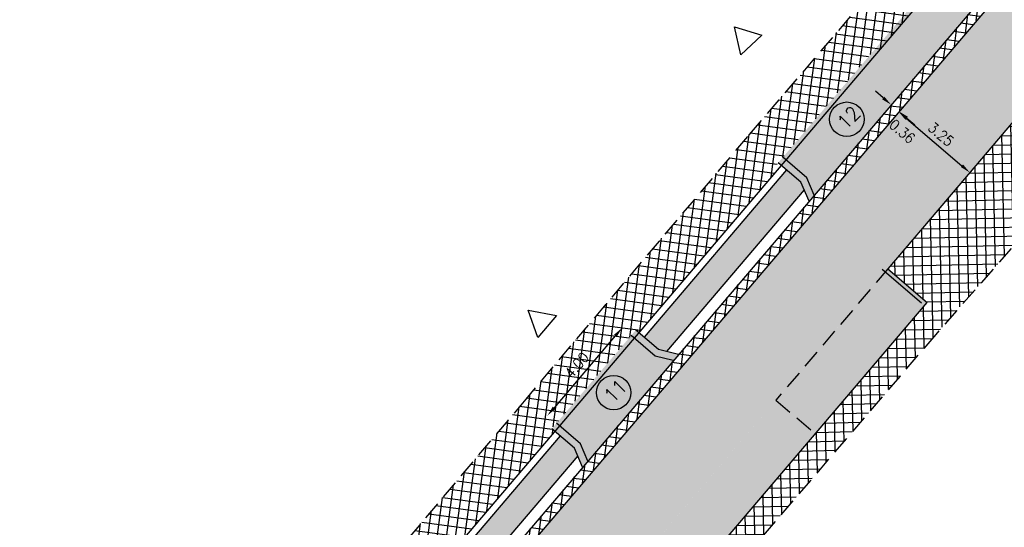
# Model space of a CAD drawing. Header units: metres. Extents: x 183890 to 185675, y 327401 to 328446.
# Tile 34 of 69: x 184134 to 184169, y 327857 to 327875. Entities that reach past the tile are written whole.
import ezdxf

# ---------------------------------------------------------------- set-up
doc = ezdxf.new("R2010")
doc.units = ezdxf.units.M
doc.header["$LTSCALE"] = 0.2
doc.header["$PDMODE"] = 35
doc.header["$PDSIZE"] = 0.2
doc.linetypes.add('HIDDEN', pattern=[9.525, 6.35, -3.175])
doc.linetypes.add('HIDDEN2', pattern=[4.7625, 3.175, -1.5875])
for name, color, linetype in [('O_RIO_L_KOKER', 7, 'Continuous'), ('O_WEGEN_A_PVAK', 253, 'Continuous'), ('O_WEGEN_A_RIJWEG_GEB KL', 253, 'Continuous'), ('O_WEGEN_A_TROTTOIR', 252, 'Continuous'), ('O_WEGEN_brug', 254, 'Continuous'), ('O_WEGEN_L_2STREK', 3, 'Continuous'), ('O_WEGEN_L_OB 60x200', 2, 'HIDDEN'), ('O_WEGEN_L_P-VAK', 6, 'HIDDEN2'), ('O_WEGEN_T_BOOGSTRALEN', 7, 'Continuous'), ('O_WEGEN_T_MAATVOERING', 1, 'Continuous'), ('VOP-A', 7, 'Continuous'), ('Z_ZZZ_L_AAND_INRITTEN', 2, 'Continuous')]:
    doc.layers.add(name, color=color, linetype=linetype)
doc.styles.add('ROMANS', font='romans.shx', dxfattribs={"width": 0.9})
doc.styles.add('ROMANS1_200_25', font='romans.shx', dxfattribs={"width": 0.9, "height": 0.5})
doc.dimstyles.new('1_200', dxfattribs={"dimscale": 0.2, "dimtxt": 1.8, "dimasz": 1.8, "dimexe": 1.8, "dimexo": 0.625, "dimgap": 0.9, "dimtad": 1, "dimlfac": -1, "dimzin": 0, "dimdsep": 46, "dimtxsty": 'ROMANS', "dimcen": 0.9, "dimse1": 1, "dimse2": 1, "dimadec": 0, "dimazin": 0, "dimtfac": 1, "dimtix": 1, "dimtofl": 0, "dimtmove": 2, "dimatfit": 3, "dimfxl": 1, "dimtolj": 1, "dimtzin": 0, "dimarcsym": 0})

# ---------------------------------------------------------------- blocks, each defined once
blk = doc.blocks.new('*D21')
at = {"layer": 'Defpoints', "color": 0, "transparency": 16777216}
for p in [(184171.228, 327873.622), (184165.036, 327871.366), (184167.509, 327869.258)]:
    blk.add_point(p, dxfattribs=at)
at = {"layer": 'O_WEGEN_T_MAATVOERING', "color": 0, "lineweight": -2, "transparency": 16777216}
blk.add_line((184165.31, 327871.133), (184167.235, 327869.492), dxfattribs=at)
at = {"layer": 'O_WEGEN_T_MAATVOERING', "color": 0, "transparency": 16777216}
for points in [[(184165.349, 327871.178), (184165.271, 327871.087), (184165.036, 327871.366)], [(184167.274, 327869.537), (184167.197, 327869.446), (184167.509, 327869.258)]]:
    blk.add_solid(points, dxfattribs=at)
at = {"layer": 'O_WEGEN_T_MAATVOERING', "color": 0, "transparency": 16777216, "insert": (184166.506, 327870.586), "char_height": 0.36, "attachment_point": 5, "rotation": 319.5601, "style": 'ROMANS'}
blk.add_mtext('\\A1;3.25', dxfattribs=at)
blk = doc.blocks.new('*D28')
at = {"layer": 'Defpoints', "color": 0, "transparency": 16777216}
for p in [(184164.773, 327871.612), (184165.047, 327871.379), (184165.047, 327871.379)]:
    blk.add_point(p, dxfattribs=at)
at = {"layer": 'O_WEGEN_T_MAATVOERING', "color": 0, "lineweight": -2, "transparency": 16777216}
for p, q in [((184164.499, 327871.846), (184164.225, 327872.079)), ((184165.321, 327871.145), (184165.595, 327870.912))]:
    blk.add_line(p, q, dxfattribs=at)
at = {"layer": 'O_WEGEN_T_MAATVOERING', "color": 0, "transparency": 16777216}
for points in [[(184164.538, 327871.892), (184164.46, 327871.8), (184164.773, 327871.612)], [(184165.36, 327871.191), (184165.282, 327871.1), (184165.047, 327871.379)]]:
    blk.add_solid(points, dxfattribs=at)
at = {"layer": 'O_WEGEN_T_MAATVOERING', "color": 0, "transparency": 16777216, "insert": (184165.158, 327870.686), "char_height": 0.36, "attachment_point": 5, "rotation": 319.5601, "style": 'ROMANS'}
blk.add_mtext('\\A1;0.36', dxfattribs=at)
blk = doc.blocks.new('*D182')
at = {"layer": 'Defpoints', "color": 0, "transparency": 16777216}
for p in [(184155.728, 327863.59), (184152.819, 327860.811), (184153.132, 327860.544)]:
    blk.add_point(p, dxfattribs=at)
at = {"layer": 'O_WEGEN_T_MAATVOERING', "color": 0, "lineweight": -2, "transparency": 16777216}
blk.add_line((184155.181, 327863.583), (184153.052, 327861.085), dxfattribs=at)
at = {"layer": 'O_WEGEN_T_MAATVOERING', "color": 0, "transparency": 16777216}
for points in [[(184155.136, 327863.622), (184155.227, 327863.544), (184155.415, 327863.857)], [(184153.007, 327861.124), (184153.098, 327861.046), (184152.819, 327860.811)]]:
    blk.add_solid(points, dxfattribs=at)
at = {"layer": 'O_WEGEN_T_MAATVOERING', "color": 0, "transparency": 16777216, "insert": (184153.843, 327862.568), "char_height": 0.36, "attachment_point": 5, "rotation": 49.5601, "style": 'ROMANS'}
blk.add_mtext('\\A1;4.00', dxfattribs=at)

msp = doc.modelspace()

# ---------------------------------------------------------------- hatches: boundary and pattern name
at = {"layer": 'O_RIO_L_KOKER'}
h = msp.add_hatch(color=143, dxfattribs=at)
h.dxf.hatch_style = 1
h.paths.add_polyline_path([(184161.751, 327868.652), (184161.637, 327868.92), (184161.135, 327869.348), (184156.18, 327863.534), (184156.682, 327863.106), (184156.964, 327863.036)])
h = msp.add_hatch(color=143, dxfattribs=at)
h.dxf.hatch_style = 1
h.paths.add_polyline_path([(184144.772, 327850.149), (184145.274, 327849.721), (184145.557, 327849.651), (184153.877, 327859.413), (184153.763, 327859.681), (184153.261, 327860.109)])
at = {"layer": 'O_WEGEN_A_PVAK'}
msp.add_hatch(color=256, dxfattribs=at).paths.add_polyline_path([(184164.66, 327865.915), (184160.569, 327861.115), (184159.401, 327859.744), (184148.894, 327847.415), (184150.264, 327846.248), (184154.155, 327850.814), (184160.322, 327858.05), (184166.03, 327864.747)])
at = {"layer": 'O_WEGEN_A_RIJWEG_GEB KL'}
h = msp.add_hatch(color=256, dxfattribs=at)
edge = h.paths.add_edge_path()
edge.add_arc((184069.395, 327755.236), 2.5, 0, 360)
edge = h.paths.add_edge_path()
edge.add_arc((184141.334, 327838.439), 2.5, 0, 360)
edge = h.paths.add_edge_path()
edge.add_line((184071.543, 327749.803), (184075.32, 327753.21))
edge.add_line((184075.32, 327753.21), (184074.101, 327754.593))
edge.add_arc((184077.852, 327757.9), 5.001, 139.4348, 221.4024, ccw=False)
edge.add_line((184074.053, 327761.153), (184081.355, 327769.474))
edge.add_line((184081.355, 327769.474), (184089.842, 327779.145))
edge.add_line((184089.842, 327779.145), (184117.551, 327810.721))
edge.add_line((184117.551, 327810.721), (184122.328, 327816.245))
edge.add_line((184122.328, 327816.245), (184136.397, 327832.752))
edge.add_arc((184140.202, 327829.509), 5, 44.2862, 139.5601, ccw=False)
edge.add_line((184143.782, 327833), (184147.349, 327836.39))
edge.add_line((184147.349, 327836.39), (184146.309, 327837.484))
edge.add_arc((184149.934, 327840.928), 5, 139.5601, 223.5378, ccw=False)
edge.add_line((184146.128, 327844.171), (184188.402, 327893.773))
edge.add_line((184188.402, 327893.773), (184186.047, 327896.019))
edge.add_line((184186.047, 327896.019), (184139.751, 327841.699))
edge.add_line((184139.751, 327841.699), (184115.108, 327812.865))
edge.add_line((184115.108, 327812.865), (184065.271, 327756.073))
edge.add_line((184065.271, 327756.073), (184037.164, 327724.555))
edge.add_line((184037.164, 327724.555), (184039.614, 327722.413))
edge.add_line((184039.614, 327722.413), (184040.183, 327723.052))
edge.add_line((184040.183, 327723.052), (184064.058, 327749.828))
edge.add_arc((184067.79, 327746.501), 5, 41.3421, 138.2793, ccw=False)
at = {"layer": 'O_WEGEN_A_TROTTOIR'}
h = msp.add_hatch(dxfattribs=at)
h.set_pattern_fill('ANSI37', color=256, scale=0.1, style=0)
h.set_pattern_definition([(82.34754, (184037.04, 327702.93264), (-0.31467236, 0.0422795), []), (172.34754, (184037.04, 327702.93264), (-0.0422795, -0.31467236), [])])
edge = h.paths.add_edge_path()
edge.add_line((184170.924, 327916.789), (184168.162, 327914.068))
edge.add_line((184168.162, 327914.068), (184184.454, 327898.671))
edge.add_line((184184.454, 327898.671), (184178.245, 327892.018))
edge.add_line((184178.245, 327892.018), (184159.774, 327870.508))
edge.add_line((184159.774, 327870.508), (184152.066, 327861.389))
edge.add_line((184152.066, 327861.389), (184143.137, 327850.82))
edge.add_line((184143.137, 327850.82), (184133.161, 327839.094))
edge.add_line((184133.161, 327839.094), (184128.053, 327832.995))
edge.add_line((184128.053, 327832.995), (184120.988, 327824.56))
edge.add_line((184120.988, 327824.56), (184113.527, 327816.631))
edge.add_line((184113.527, 327816.631), (184112.276, 327815.34))
edge.add_line((184112.276, 327815.34), (184109.326, 327812.041))
edge.add_line((184109.326, 327812.041), (184106.376, 327808.742))
edge.add_line((184106.376, 327808.742), (184101.891, 327803.637))
edge.add_line((184101.891, 327803.637), (184098.017, 327799.213))
edge.add_line((184098.017, 327799.213), (184094.485, 327795.152))
edge.add_line((184094.485, 327795.152), (184089.864, 327789.84))
edge.add_line((184089.864, 327789.84), (184080.507, 327778.997))
edge.add_line((184080.507, 327778.997), (184072.107, 327769.269))
edge.add_line((184072.107, 327769.269), (184069.467, 327766.038))
edge.add_line((184069.467, 327766.038), (184065.885, 327762.22))
edge.add_line((184065.885, 327762.22), (184062.772, 327758.415))
edge.add_line((184062.772, 327758.415), (184057.054, 327752.018))
edge.add_line((184057.054, 327752.018), (184050.046, 327744.11))
edge.add_line((184050.046, 327744.11), (184035.761, 327727.99))
edge.add_line((184035.761, 327727.99), (184036.834, 327727.033))
edge.add_line((184036.834, 327727.033), (184058.029, 327750.82))
edge.add_line((184058.029, 327750.82), (184057.932, 327750.907))
edge.add_line((184057.932, 327750.907), (184061.66, 327755.088))
edge.add_line((184061.66, 327755.088), (184061.757, 327755.001))
edge.add_line((184061.757, 327755.001), (184064.659, 327758.271))
edge.add_line((184064.659, 327758.271), (184064.561, 327758.357))
edge.add_line((184064.561, 327758.357), (184067.53, 327761.739))
edge.add_line((184067.53, 327761.739), (184067.627, 327761.654))
edge.add_line((184067.627, 327761.654), (184078.206, 327773.709))
edge.add_line((184078.206, 327773.709), (184078.361, 327773.885))
edge.add_line((184078.361, 327773.885), (184078.263, 327773.97))
edge.add_line((184078.263, 327773.97), (184081.891, 327778.104))
edge.add_line((184081.891, 327778.104), (184081.988, 327778.019))
edge.add_line((184081.988, 327778.019), (184084.84, 327781.269))
edge.add_line((184084.84, 327781.269), (184084.743, 327781.355))
edge.add_line((184084.743, 327781.355), (184088.37, 327785.489))
edge.add_line((184088.37, 327785.489), (184088.468, 327785.403))
edge.add_line((184088.468, 327785.403), (184089.318, 327786.372))
edge.add_line((184089.318, 327786.372), (184095.901, 327793.873))
edge.add_line((184095.901, 327793.873), (184100.978, 327799.659))
edge.add_line((184100.978, 327799.659), (184100.881, 327799.745))
edge.add_line((184100.881, 327799.745), (184105.564, 327805.081))
edge.add_line((184105.564, 327805.081), (184105.661, 327804.995))
edge.add_line((184105.661, 327804.995), (184112.262, 327812.517))
edge.add_arc((184105.116, 327818.961), 9.623, 317.9575, 319.5061)
edge.add_arc((184109.212, 327809.14), 4.81, 47.9575, 49.5061)
edge.add_arc((184002.516, 327911.605), 147.727, 318.02167, 319.57028)
edge.add_arc((184118.172, 327819.388), 4.81, 228.1998, 229.7484)
edge.add_arc((183832.849, 328064.273), 376.066, 318.62851, 320.20152)
edge.add_line((184121.781, 327823.558), (184121.682, 327823.642))
edge.add_line((184121.682, 327823.642), (184124.414, 327826.848))
edge.add_line((184124.414, 327826.848), (184124.513, 327826.764))
edge.add_line((184124.513, 327826.764), (184132.996, 327836.717))
edge.add_line((184132.996, 327836.717), (184132.897, 327836.801))
edge.add_line((184132.897, 327836.801), (184136.464, 327840.987))
edge.add_line((184136.464, 327840.987), (184136.563, 327840.903))
edge.add_line((184136.563, 327840.903), (184141.661, 327846.885))
edge.add_line((184141.661, 327846.885), (184141.563, 327846.969))
edge.add_line((184141.563, 327846.969), (184144.288, 327850.167))
edge.add_line((184144.288, 327850.167), (184144.387, 327850.083))
edge.add_line((184144.387, 327850.083), (184153.07, 327860.271))
edge.add_line((184153.07, 327860.271), (184152.971, 327860.355))
edge.add_line((184152.971, 327860.355), (184155.89, 327863.78))
edge.add_line((184155.89, 327863.78), (184155.989, 327863.696))
edge.add_line((184155.989, 327863.696), (184160.786, 327869.324))
edge.add_line((184160.786, 327869.324), (184160.687, 327869.408))
edge.add_line((184160.687, 327869.408), (184164.23, 327873.566))
edge.add_line((184164.23, 327873.566), (184164.329, 327873.482))
edge.add_line((184164.329, 327873.482), (184168.616, 327878.512))
edge.add_line((184168.616, 327878.512), (184168.517, 327878.596))
edge.add_line((184168.517, 327878.596), (184170.139, 327880.499))
edge.add_line((184170.139, 327880.499), (184170.238, 327880.415))
edge.add_line((184170.238, 327880.415), (184184.826, 327897.532))
edge.add_line((184184.826, 327897.532), (184186.006, 327896.526))
edge.add_line((184186.006, 327896.526), (184174.704, 327883.265))
edge.add_line((184174.704, 327883.265), (184164.715, 327871.544))
edge.add_line((184164.715, 327871.544), (184157.281, 327862.822))
edge.add_line((184157.281, 327862.822), (184152.791, 327857.554))
edge.add_line((184152.791, 327857.554), (184143.001, 327846.067))
edge.add_line((184143.001, 327846.067), (184132.345, 327833.563))
edge.add_line((184132.345, 327833.563), (184123.001, 327822.6))
edge.add_line((184123.001, 327822.6), (184116.052, 327814.492))
edge.add_line((184116.052, 327814.492), (184110.707, 327808.396))
edge.add_line((184110.707, 327808.396), (184097.066, 327792.85))
edge.add_line((184097.066, 327792.85), (184068.627, 327760.443))
edge.add_line((184068.627, 327760.443), (184065.613, 327757.008))
edge.add_line((184065.613, 327757.008), (184063.127, 327754.209))
edge.add_line((184063.127, 327754.209), (184062.277, 327753.256))
edge.add_line((184062.277, 327753.256), (184055.091, 327745.196))
edge.add_line((184055.091, 327745.196), (184054.464, 327745.366))
edge.add_line((184054.464, 327745.366), (184053.741, 327746.011))
edge.add_line((184053.741, 327746.011), (184035.879, 327725.963))
edge.add_line((184035.879, 327725.963), (184037.294, 327724.701))
edge.add_line((184037.294, 327724.701), (184037.757, 327725.214))
edge.add_line((184037.757, 327725.214), (184036.414, 327726.412))
edge.add_line((184036.414, 327726.412), (184044.4, 327735.369))
edge.add_line((184044.4, 327735.369), (184045.743, 327734.171))
edge.add_line((184045.743, 327734.171), (184051.284, 327740.386))
edge.add_line((184051.284, 327740.386), (184059.934, 327750.087))
edge.add_line((184059.934, 327750.087), (184083.253, 327776.564))
edge.add_line((184083.253, 327776.564), (184097.631, 327792.948))
edge.add_line((184097.631, 327792.948), (184127.43, 327827.282))
edge.add_line((184127.43, 327827.282), (184139.751, 327841.699))
edge.add_line((184139.751, 327841.699), (184153.059, 327857.313))
edge.add_line((184153.059, 327857.313), (184171.263, 327878.673))
edge.add_line((184171.263, 327878.673), (184186.047, 327896.019))
edge.add_arc((184182.441, 327899.509), 5.018, 315.9407, 407.2412)
edge.add_line((184185.848, 327903.193), (184184.492, 327901.723))
edge.add_line((184184.492, 327901.723), (184175.628, 327909.812))
edge.add_line((184175.628, 327909.812), (184176.984, 327911.282))
edge.add_line((184176.984, 327911.282), (184170.924, 327916.789))
h = msp.add_hatch(dxfattribs=at)
h.set_pattern_fill('ANSI37', color=256, scale=0.1, style=0)
h.set_pattern_definition([(91.2516, (184175.12587, 327907.19572), (-0.3174243, -0.006935), []), (181.2516, (184175.12587, 327907.19572), (0.006935, -0.3174243), [])])
edge = h.paths.add_edge_path()
edge.add_line((184196.895, 327892.657), (184194.572, 327890.082))
edge.add_line((184194.572, 327890.082), (184191.83, 327892.373))
edge.add_line((184191.83, 327892.373), (184180.76, 327882.153))
edge.add_line((184180.76, 327882.153), (184175.66, 327876.56))
edge.add_line((184175.66, 327876.56), (184176.977, 327875.116))
edge.add_line((184176.977, 327875.116), (184177.012, 327875.081))
edge.add_line((184177.012, 327875.081), (184169.576, 327867.331))
edge.add_line((184169.576, 327867.331), (184166.324, 327863.629))
edge.add_line((184166.324, 327863.629), (184157.874, 327853.804))
edge.add_line((184157.874, 327853.804), (184147.92, 327842.234))
edge.add_line((184147.92, 327842.234), (184147.031, 327840.516))
edge.add_line((184147.031, 327840.516), (184146.98, 327839.701))
edge.add_line((184146.98, 327839.701), (184147.278, 327838.895))
edge.add_line((184147.278, 327838.895), (184147.94, 327837.632))
edge.add_line((184147.94, 327837.632), (184147.993, 327837.66))
edge.add_line((184147.993, 327837.66), (184151.868, 327834.104))
edge.add_line((184151.868, 327834.104), (184152.03, 327834.281))
edge.add_line((184152.03, 327834.281), (184157.058, 327829.667))
edge.add_line((184157.058, 327829.667), (184156.459, 327829.468))
edge.add_line((184156.459, 327829.468), (184155.322, 327828.023))
edge.add_line((184155.322, 327828.023), (184157.294, 327820.229))
edge.add_line((184157.294, 327820.229), (184157.861, 327817.989))
edge.add_line((184157.861, 327817.989), (184157.09, 327817.787))
edge.add_arc((184106.974, 327804.297), 51.9, 15.0656, 21.7999)
edge.add_line((184155.162, 327823.571), (184153.227, 327828.408))
edge.add_arc((184134.472, 327820.906), 20.2, 21.7999, 29.2936)
edge.add_arc((184134.472, 327820.906), 20.2, 29.2936, 35.371)
edge.add_line((184150.943, 327832.6), (184150.303, 327833.484))
edge.add_line((184150.303, 327833.484), (184148.879, 327835.07))
edge.add_line((184148.879, 327835.07), (184147.197, 327836.84))
edge.add_line((184147.197, 327836.84), (184147.066, 327836.687))
edge.add_line((184147.066, 327836.687), (184146.309, 327837.484))
edge.add_arc((184149.934, 327840.928), 5, 139.5601, 223.5378, ccw=False)
edge.add_line((184146.128, 327844.171), (184148.894, 327847.415))
edge.add_line((184148.894, 327847.415), (184150.264, 327846.248))
edge.add_line((184150.264, 327846.248), (184159.525, 327857.114))
edge.add_line((184159.525, 327857.114), (184166.03, 327864.747))
edge.add_line((184166.03, 327864.747), (184164.66, 327865.915))
edge.add_line((184164.66, 327865.915), (184173.41, 327876.181))
edge.add_line((184173.41, 327876.181), (184177.158, 327880.579))
edge.add_line((184177.158, 327880.579), (184188.402, 327893.773))
edge.add_arc((184192.208, 327890.529), 5, 47.2036, 139.5601, ccw=False)
edge.add_line((184195.605, 327894.198), (184195.465, 327894.055))
edge.add_line((184195.465, 327894.055), (184196.895, 327892.657))
at = {"layer": 'O_WEGEN_brug'}
h = msp.add_hatch(color=256, dxfattribs=at)
h.dxf.hatch_style = 1
h.paths.add_polyline_path([(184161.21, 327870.022), (184160.846, 327869.595), (184161.637, 327868.92), (184161.917, 327868.261), (184168.17, 327875.598), (184167.475, 327875.77), (184166.683, 327876.444)])
h = msp.add_hatch(color=256, dxfattribs=at)
h.dxf.hatch_style = 1
h.paths.add_polyline_path([(184153.335, 327860.782), (184152.971, 327860.355), (184153.763, 327859.681), (184154.042, 327859.022), (184157.377, 327862.934), (184156.682, 327863.106), (184155.89, 327863.78)])

# ---------------------------------------------------------------- linework, layer by layer
at = {"layer": 'O_RIO_L_KOKER'}
for points in [[(184184.826, 327897.532), (184118.401, 327819.592, -0.003614), (184113.673, 327814.125), (184063.841, 327757.339), (184061.757, 327755.001), (184061.66, 327755.088), (184057.932, 327750.907), (184058.029, 327750.82), (184053.741, 327746.011)], [(184186.006, 327896.526), (184119.58, 327818.586, -0.003614), (184114.838, 327813.102), (184065.002, 327756.312), (184055.091, 327745.196)]]:
    msp.add_lwpolyline(points, format="xyb", dxfattribs=at)
for points in [[(184162.098, 327868.474), (184161.844, 327869.072), (184161.008, 327869.785)], [(184161.135, 327869.348), (184156.18, 327863.534)], [(184161.917, 327868.261), (184161.637, 327868.92), (184160.846, 327869.595)], [(184161.751, 327868.652), (184156.964, 327863.036)], [(184157.195, 327862.721), (184156.565, 327862.877), (184155.728, 327863.59)], [(184157.377, 327862.934), (184156.682, 327863.106), (184155.89, 327863.78)], [(184154.224, 327859.235), (184153.97, 327859.833), (184153.134, 327860.546)], [(184153.261, 327860.109), (184144.772, 327850.149)], [(184154.042, 327859.022), (184153.763, 327859.681), (184152.971, 327860.355)], [(184153.877, 327859.413), (184145.557, 327849.651)]]:
    msp.add_lwpolyline(points, dxfattribs=at)
at = {"layer": 'O_WEGEN_L_2STREK', "linetype": 'Continuous'}
for p, q in [((184186.264, 327896.274), (184119.854, 327818.353)), ((184164.66, 327865.915), (184166.03, 327864.747))]:
    msp.add_line(p, q, dxfattribs=at)
at = {"layer": 'O_WEGEN_L_2STREK', "color": 250, "linetype": 'Continuous'}
msp.add_line((184164.463, 327865.899), (184165.833, 327864.731), dxfattribs=at)
at = {"layer": 'O_WEGEN_L_2STREK', "linetype": 'Continuous'}
msp.add_lwpolyline([(184172.242, 327874.811), (184166.729, 327868.342), (184164.66, 327865.915)], dxfattribs=at)
at = {"layer": 'O_WEGEN_L_2STREK', "linetype": 'Continuous', "flags": 128}
msp.add_lwpolyline([(184150.264, 327846.248), (184166.03, 327864.747)], dxfattribs=at)
at = {"layer": 'O_WEGEN_L_OB 60x200', "ltscale": 0.5}
for points in [[(184178.245, 327892.018), (184159.774, 327870.508), (184152.068, 327861.387), (184143.137, 327850.82), (184136.79, 327843.426), (184122.267, 327826.086), (184120.988, 327824.56), (184113.527, 327816.631), (184112.276, 327815.34), (184106.376, 327808.742), (184099.355, 327800.751), (184089.864, 327789.84), (184083.136, 327782.043), (184072.107, 327769.269), (184069.467, 327766.038), (184065.885, 327762.22), (184062.772, 327758.415), (184057.054, 327752.018), (184035.761, 327727.99)], [(184177.058, 327875.129), (184169.576, 327867.331), (184166.324, 327863.629), (184149.425, 327843.978), (184147.92, 327842.234), (184147.031, 327840.516), (184146.98, 327839.701), (184147.278, 327838.895), (184147.94, 327837.632)]]:
    msp.add_lwpolyline(points, dxfattribs=at)
at = {"layer": 'O_WEGEN_L_P-VAK'}
msp.add_line((184160.768, 327861.348), (184162.138, 327860.181), dxfattribs=at)
msp.add_lwpolyline([(184164.66, 327865.915), (184160.768, 327861.348)], dxfattribs=at)
at = {"layer": 'VOP-A'}
for centre in [(184163.232, 327871.107), (184155.123, 327861.611)]:
    msp.add_circle(centre, 0.6, dxfattribs=at)
at = {"layer": 'Z_ZZZ_L_AAND_INRITTEN'}
for p, q in [((184159.546, 327873.345), (184159.323, 327874.32)), ((184159.323, 327874.32), (184160.279, 327874.026)), ((184160.279, 327874.026), (184159.546, 327873.345)), ((184152.492, 327863.53), (184152.153, 327864.471)), ((184152.153, 327864.471), (184153.138, 327864.294)), ((184153.138, 327864.294), (184152.492, 327863.53))]:
    msp.add_line(p, q, dxfattribs=at)

# ---------------------------------------------------------------- texts
at = {"layer": 'O_WEGEN_T_BOOGSTRALEN', "char_height": 0.5, "width": 4.37417, "attachment_point": 1, "rotation": 45.4749, "style": 'ROMANS1_200_25'}
for s, insert in [('12', (184162.849, 327871.067)), ('11', (184154.74, 327861.572))]:
    msp.add_mtext(s, dxfattribs=dict(at, insert=insert))

# ---------------------------------------------------------------- dimensions: what is measured, and where the dimension line sits
at = {"layer": 'O_WEGEN_T_MAATVOERING'}
dim = msp.add_linear_dim(base=(184167.509, 327869.258), p1=(184165.036, 327871.366), p2=(184171.228, 327873.622), angle=139.5601, dimstyle='1_200', dxfattribs=at)
dim.commit()
dim.dimension.update_dxf_attribs({"geometry": '*D21', "text_midpoint": (184166.506, 327870.586)})
dim = msp.add_linear_dim(base=(184165.047, 327871.379), p1=(184164.773, 327871.612), p2=(184165.047, 327871.379), angle=139.5601, dimstyle='1_200', dxfattribs=at)
dim.commit()
dim.dimension.update_dxf_attribs({"geometry": '*D28', "text_midpoint": (184165.158, 327870.686), "dimtype": 160})
dim = msp.add_aligned_dim(p1=(184155.728, 327863.59), p2=(184153.132, 327860.544), distance=-0.412, dimstyle='1_200', dxfattribs=at)
dim.commit()
dim.dimension.update_dxf_attribs({"geometry": '*D182', "text_midpoint": (184153.843, 327862.568)})

doc.saveas('drawing.dxf')
